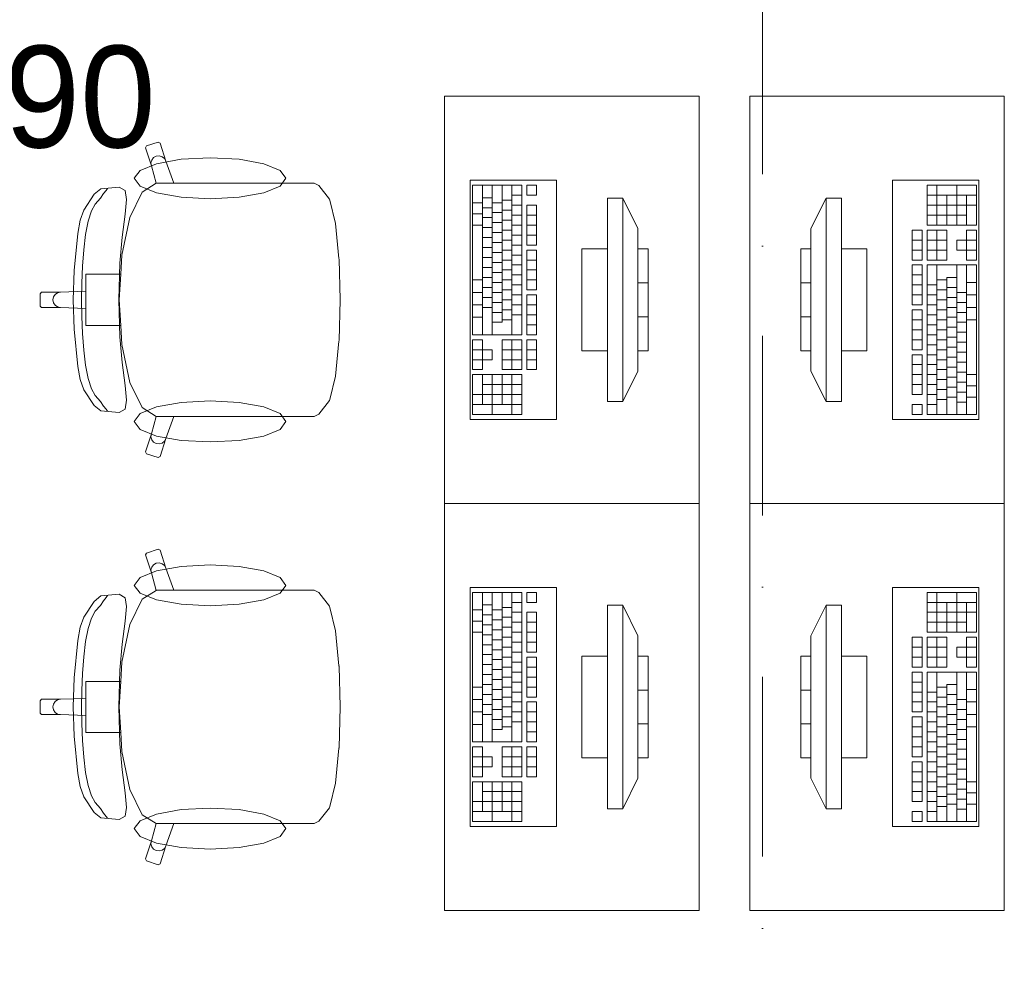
# Model space of a CAD drawing. Header units: millimetres. Extents: x -34676 to 172266, y 39940 to 476087.
# Tile 199 of 256: x 42510 to 44446, y 354771 to 356643. Entities that reach past the tile are written whole.
import ezdxf

# ---------------------------------------------------------------- set-up
doc = ezdxf.new("R2010")
doc.units = ezdxf.units.MM
doc.header["$MEASUREMENT"] = 0
doc.linetypes.add('Kropki i Kreski', pattern=[6.702778, 3.527778, -1.763889, 0, -1.411111])
for name, color, linetype in [('#podkład', 252, 'Continuous'), ('Konstrukcja - Siatka mod', 7, 'Continuous'), ('Wnętrze - Umeblowanie', 7, 'Continuous'), ('Znaczniki okien Archicada', 7, 'Continuous')]:
    doc.layers.add(name, color=color, linetype=linetype)
doc.styles.add('MtXpl_Arial3', font='txt', dxfattribs={"height": 0.2})

# ---------------------------------------------------------------- blocks, each defined once
blk = doc.blocks.new('kjghgg')
at = {"layer": 'Konstrukcja - Siatka mod', "color": 252, "linetype": 'Kropki i Kreski', "lineweight": 13, "ltscale": 100}
blk.add_line((-100415.8, 468219.5), (-100415.8, 485184.3), dxfattribs=at)
at = {"layer": 'Wnętrze - Umeblowanie', "color": 252, "linetype": 'Continuous', "lineweight": 13, "ltscale": 100}
for p, q in [((-100540.4, 481780.1), (-101040.4, 481780.1)), ((-101040.4, 481780.1), (-101040.4, 480980.1)), ((-100540.4, 480980.1), (-100540.4, 481780.1)), ((-100440.4, 480980.1), (-100440.4, 481780.1)), ((-100440.4, 481780.1), (-99940.4, 481780.1)), ((-99940.4, 481780.1), (-99940.4, 480980.1)), ((-101603.5, 481690.1), (-101626.3, 481682.6)), ((-101599.8, 481688.2), (-101603.5, 481690.1)), ((-101588.4, 481652.8), (-101599.8, 481688.2)), ((-101626.3, 481682.6), (-101628.2, 481678.8)), ((-101628.2, 481678.8), (-101616.8, 481643.4)), ((-101606.7, 481647.6), (-101639, 481634.5)), ((-101615.9, 481654.9), (-101617.5, 481649.3)), ((-101617.5, 481649.3), (-101616.8, 481643.4)), ((-101612.3, 481659.6), (-101615.9, 481654.9)), ((-101607.2, 481662.5), (-101612.3, 481659.6)), ((-101601.4, 481663.1), (-101607.2, 481662.5)), ((-101558.4, 481656.3), (-101606.7, 481647.6)), ((-101595.8, 481661.5), (-101601.4, 481663.1)), ((-101591.2, 481657.9), (-101595.8, 481661.5)), ((-101588.4, 481652.8), (-101591.2, 481657.9)), ((-101572.7, 481609.4), (-101588.4, 481652.8)), ((-101501.3, 481659.4), (-101558.4, 481656.3)), ((-101444.3, 481656.3), (-101501.3, 481659.4)), ((-101396, 481647.6), (-101444.3, 481656.3)), ((-101363.7, 481634.5), (-101396, 481647.6)), ((-101639, 481634.5), (-101650.4, 481619.1)), ((-101616.8, 481643.4), (-101607.1, 481609.3)), ((-101352.3, 481619.1), (-101363.7, 481634.5)), ((-101650.4, 481619.1), (-101639, 481603.7)), ((-101607.1, 481609.3), (-101635, 481591.9)), ((-101606.9, 481609.4), (-101607.1, 481609.3)), ((-101606.9, 481609.4), (-101572.7, 481609.4)), ((-101363.6, 481609.4), (-101572.7, 481609.4)), ((-101363.7, 481603.7), (-101352.3, 481619.1)), ((-101327.5, 481609.4), (-101363.6, 481609.4)), ((-101296.5, 481609.4), (-101327.5, 481609.4)), ((-101287.9, 481604.8), (-101296.5, 481609.4)), ((-100820.4, 481615.1), (-100990.4, 481615.1)), ((-100990.4, 481615.1), (-100990.4, 481145.1)), ((-100820.4, 481145.1), (-100820.4, 481615.1)), ((-99990.4, 481615.1), (-100160.4, 481615.1)), ((-100160.4, 481615.1), (-100160.4, 481145.1)), ((-99990.4, 481145.1), (-99990.4, 481615.1)), ((-101716.2, 481598.2), (-101729.4, 481587.7)), ((-101716.9, 481579.8), (-101710.8, 481588.9)), ((-101680.1, 481601.5), (-101716.2, 481598.2)), ((-101710.8, 481588.9), (-101705.6, 481595.1)), ((-101705.6, 481595.1), (-101703, 481598.9)), ((-101668.5, 481594.8), (-101680.1, 481601.5)), ((-101665.5, 481577.6), (-101668.5, 481594.8)), ((-101635, 481591.9), (-101658.8, 481542.2)), ((-101639, 481603.7), (-101606.7, 481590.7)), ((-101606.7, 481590.7), (-101558.4, 481581.9)), ((-101444.3, 481581.9), (-101396, 481590.7)), ((-101396, 481590.7), (-101363.7, 481603.7)), ((-101266.7, 481578), (-101287.9, 481604.8)), ((-100985.6, 481605.3), (-100985.6, 481311.6)), ((-100888.6, 481605.3), (-100985.6, 481605.3)), ((-100966.2, 481605.3), (-100966.2, 481311.6)), ((-100946.8, 481605.3), (-100946.8, 481311.6)), ((-100927.4, 481605.3), (-100927.4, 481336)), ((-100908, 481605.3), (-100908, 481311.6)), ((-100888.6, 481311.6), (-100888.6, 481605.3)), ((-100878.9, 481605.3), (-100878.9, 481585.7)), ((-100859.5, 481605.3), (-100878.9, 481605.3)), ((-100859.5, 481585.7), (-100859.5, 481605.3)), ((-99995.3, 481605.3), (-100092.2, 481605.3)), ((-100092.2, 481605.3), (-100092.2, 481527)), ((-100072.8, 481527), (-100072.8, 481605.3)), ((-100034, 481527), (-100034, 481605.3)), ((-99995.3, 481527), (-99995.3, 481605.3)), ((-101729.4, 481587.7), (-101749.4, 481556.6)), ((-101727, 481568.1), (-101716.9, 481579.8)), ((-101668.1, 481548.7), (-101665.5, 481577.6)), ((-101558.4, 481581.9), (-101501.3, 481578.9)), ((-101501.3, 481578.9), (-101444.3, 481581.9)), ((-101265.8, 481575.9), (-101266.7, 481578)), ((-101255.1, 481530), (-101265.8, 481575.9)), ((-100985.6, 481571), (-100966.2, 481571)), ((-100966.2, 481580.8), (-100946.8, 481580.8)), ((-100946.8, 481571), (-100927.4, 481571)), ((-100927.4, 481575.9), (-100908, 481575.9)), ((-100908, 481585.7), (-100888.6, 481585.7)), ((-100878.9, 481585.7), (-100859.5, 481585.7)), ((-100720.4, 481580.1), (-100720.4, 481180.1)), ((-100690.4, 481580.1), (-100720.4, 481580.1)), ((-100690.4, 481180.1), (-100690.4, 481580.1)), ((-100690.4, 481580.1), (-100660.4, 481520.1)), ((-100290.4, 481580.1), (-100320.4, 481520.1)), ((-100260.4, 481580.1), (-100290.4, 481580.1)), ((-100290.4, 481580.1), (-100290.4, 481180.1)), ((-100260.4, 481180.1), (-100260.4, 481580.1)), ((-99995.3, 481585.7), (-100092.2, 481585.7)), ((-100053.4, 481527), (-100053.4, 481585.7)), ((-100014.6, 481527), (-100014.6, 481585.7)), ((-101749.4, 481556.6), (-101756.7, 481536.7)), ((-101740.9, 481534.6), (-101734.7, 481554.9)), ((-101734.7, 481554.9), (-101727, 481568.1)), ((-100966.2, 481561.3), (-100946.8, 481561.3)), ((-100946.8, 481551.5), (-100927.4, 481551.5)), ((-100927.4, 481556.4), (-100908, 481556.4)), ((-100908, 481566.2), (-100888.6, 481566.2)), ((-100878.9, 481566.2), (-100878.9, 481487.8)), ((-100859.5, 481566.2), (-100878.9, 481566.2)), ((-100859.5, 481487.8), (-100859.5, 481566.2)), ((-99995.3, 481566.2), (-100092.2, 481566.2)), ((-101756.7, 481536.7), (-101761.5, 481510.8)), ((-101745.9, 481508.6), (-101740.9, 481534.6)), ((-101658.8, 481542.2), (-101674.7, 481467.9)), ((-101673.9, 481503.3), (-101668.1, 481548.7)), ((-100985.6, 481549), (-100966.2, 481549)), ((-100966.2, 481541.7), (-100946.8, 481541.7)), ((-100946.8, 481531.9), (-100927.4, 481531.9)), ((-100927.4, 481536.8), (-100908, 481536.8)), ((-100908, 481546.6), (-100888.6, 481546.6)), ((-100878.9, 481546.6), (-100859.5, 481546.6)), ((-100014.6, 481546.6), (-100092.2, 481546.6)), ((-101248, 481461.2), (-101255.1, 481530)), ((-100985.6, 481527), (-100966.2, 481527)), ((-100966.2, 481522.1), (-100946.8, 481522.1)), ((-100946.8, 481512.3), (-100927.4, 481512.3)), ((-100927.4, 481517.2), (-100908, 481517.2)), ((-100908, 481527), (-100888.6, 481527)), ((-100878.9, 481527), (-100859.5, 481527)), ((-100660.4, 481520.1), (-100660.4, 481240.1)), ((-100320.4, 481240.1), (-100320.4, 481520.1)), ((-100101.9, 481517.2), (-100121.3, 481517.2)), ((-100121.3, 481517.2), (-100121.3, 481458.4)), ((-100101.9, 481458.4), (-100101.9, 481517.2)), ((-100092.2, 481527), (-99995.3, 481527)), ((-100053.4, 481517.2), (-100092.2, 481517.2)), ((-100092.2, 481517.2), (-100092.2, 481458.4)), ((-100072.8, 481458.4), (-100072.8, 481517.2)), ((-100053.4, 481458.4), (-100053.4, 481517.2)), ((-99995.3, 481517.2), (-100014.6, 481517.2)), ((-100014.6, 481517.2), (-100014.6, 481497.6)), ((-99995.3, 481458.4), (-99995.3, 481517.2)), ((-101761.5, 481510.8), (-101768.5, 481437.6)), ((-101749.6, 481478.7), (-101745.9, 481508.6)), ((-101678.6, 481452.4), (-101673.9, 481503.3)), ((-100966.2, 481502.5), (-100946.8, 481502.5)), ((-100946.8, 481492.7), (-100927.4, 481492.7)), ((-100927.4, 481497.6), (-100908, 481497.6)), ((-100908, 481507.4), (-100888.6, 481507.4)), ((-100878.9, 481507.4), (-100859.5, 481507.4)), ((-100101.9, 481497.6), (-100121.3, 481497.6)), ((-100053.4, 481497.6), (-100092.2, 481497.6)), ((-100014.6, 481497.6), (-100034, 481497.6)), ((-100034, 481497.6), (-100034, 481478)), ((-99995.3, 481497.6), (-100014.6, 481497.6)), ((-100014.6, 481478), (-100014.6, 481497.6)), ((-101752.1, 481446.2), (-101749.6, 481478.7)), ((-100966.2, 481482.9), (-100946.8, 481482.9)), ((-100946.8, 481473.1), (-100927.4, 481473.1)), ((-100927.4, 481478), (-100908, 481478)), ((-100908, 481487.8), (-100888.6, 481487.8)), ((-100878.9, 481487.8), (-100859.5, 481487.8)), ((-100878.9, 481478), (-100878.9, 481399.7)), ((-100859.5, 481478), (-100878.9, 481478)), ((-100859.5, 481399.7), (-100859.5, 481478)), ((-100770.4, 481480.1), (-100770.4, 481280.1)), ((-100720.4, 481480.1), (-100770.4, 481480.1)), ((-100720.4, 481280.1), (-100720.4, 481480.1)), ((-100660.4, 481480.1), (-100660.4, 481280.1)), ((-100640.4, 481480.1), (-100660.4, 481480.1)), ((-100640.4, 481280.1), (-100640.4, 481480.1)), ((-100320.4, 481480.1), (-100340.4, 481480.1)), ((-100340.4, 481480.1), (-100340.4, 481280.1)), ((-100320.4, 481280.1), (-100320.4, 481480.1)), ((-100210.4, 481480.1), (-100260.4, 481480.1)), ((-100260.4, 481480.1), (-100260.4, 481280.1)), ((-100210.4, 481280.1), (-100210.4, 481480.1)), ((-100101.9, 481478), (-100121.3, 481478)), ((-100053.4, 481478), (-100092.2, 481478)), ((-100034, 481478), (-100014.6, 481478)), ((-100014.6, 481478), (-100014.6, 481458.4)), ((-99995.3, 481478), (-100014.6, 481478)), ((-101674.7, 481467.9), (-101677, 481430.4)), ((-101247.9, 481460.1), (-101248, 481461.2)), ((-101245.4, 481380.1), (-101247.9, 481460.1)), ((-100966.2, 481463.3), (-100946.8, 481463.3)), ((-100946.8, 481453.5), (-100927.4, 481453.5)), ((-100927.4, 481458.4), (-100908, 481458.4)), ((-100908, 481468.2), (-100888.6, 481468.2)), ((-100878.9, 481458.4), (-100859.5, 481458.4)), ((-100121.3, 481458.4), (-100101.9, 481458.4)), ((-100092.2, 481458.4), (-100053.4, 481458.4)), ((-100014.6, 481458.4), (-99995.3, 481458.4)), ((-101768.5, 481437.6), (-101770.6, 481380.1)), ((-101753.6, 481412.8), (-101752.1, 481446.2)), ((-101680.9, 481380.1), (-101678.6, 481452.4)), ((-100966.2, 481443.8), (-100946.8, 481443.8)), ((-100946.8, 481434), (-100927.4, 481434)), ((-100927.4, 481438.9), (-100908, 481438.9)), ((-100908, 481448.7), (-100888.6, 481448.7)), ((-100878.9, 481438.9), (-100859.5, 481438.9)), ((-100101.9, 481448.7), (-100121.3, 481448.7)), ((-100121.3, 481448.7), (-100121.3, 481370.3)), ((-100101.9, 481370.3), (-100101.9, 481448.7)), ((-99995.3, 481448.7), (-100092.2, 481448.7)), ((-100092.2, 481448.7), (-100092.2, 481154.9)), ((-100072.8, 481154.9), (-100072.8, 481448.7)), ((-100034, 481154.9), (-100034, 481448.7)), ((-100014.6, 481154.9), (-100014.6, 481448.7)), ((-99995.3, 481154.9), (-99995.3, 481448.7)), ((-101715.7, 481430.4), (-101745.7, 481430.4)), ((-101745.7, 481430.4), (-101745.7, 481397)), ((-101677, 481430.4), (-101715.7, 481430.4)), ((-101677, 481430.4), (-101680.2, 481380.1)), ((-100985.6, 481419.3), (-100966.2, 481419.3)), ((-100966.2, 481424.2), (-100946.8, 481424.2)), ((-100927.4, 481419.3), (-100908, 481419.3)), ((-100908, 481429.1), (-100888.6, 481429.1)), ((-100878.9, 481419.3), (-100859.5, 481419.3)), ((-100101.9, 481429.1), (-100121.3, 481429.1)), ((-100053.4, 481419.3), (-100072.8, 481419.3)), ((-100053.4, 481154.9), (-100053.4, 481424.2)), ((-100034, 481424.2), (-100053.4, 481424.2)), ((-101745.7, 481397), (-101795.5, 481395.2)), ((-101754, 481380.1), (-101753.6, 481412.8)), ((-101745.7, 481397), (-101745.7, 481380.1)), ((-100966.2, 481404.6), (-100946.8, 481404.6)), ((-100946.8, 481414.4), (-100927.4, 481414.4)), ((-100927.4, 481399.7), (-100908, 481399.7)), ((-100908, 481409.5), (-100888.6, 481409.5)), ((-100878.9, 481399.7), (-100859.5, 481399.7)), ((-100660.4, 481413.4), (-100640.4, 481413.4)), ((-100320.4, 481413.4), (-100340.4, 481413.4)), ((-100101.9, 481409.5), (-100121.3, 481409.5)), ((-100072.8, 481409.5), (-100092.2, 481409.5)), ((-100053.4, 481399.7), (-100072.8, 481399.7)), ((-100034, 481404.6), (-100053.4, 481404.6)), ((-99995.3, 481414.4), (-100014.6, 481414.4)), ((-101832.4, 481395.2), (-101835.4, 481392.2)), ((-101835.4, 481392.2), (-101835.4, 481380.1)), ((-101835.4, 481368), (-101835.4, 481380.1)), ((-101795.5, 481395.2), (-101832.4, 481395.2)), ((-101809.3, 481385.9), (-101810.5, 481380.1)), ((-101809.3, 481374.3), (-101810.5, 481380.1)), ((-101806.1, 481390.8), (-101809.3, 481385.9)), ((-101801.2, 481394.1), (-101806.1, 481390.8)), ((-101795.5, 481395.2), (-101801.2, 481394.1)), ((-101768.5, 481322.6), (-101770.6, 481380.1)), ((-101754, 481380.1), (-101753.6, 481347.4)), ((-101745.7, 481363.2), (-101745.7, 481380.1)), ((-101680.9, 481380.1), (-101678.6, 481307.8)), ((-101677, 481329.8), (-101680.2, 481380.1)), ((-101245.4, 481380.1), (-101247.9, 481300.1)), ((-100985.6, 481394.8), (-100966.2, 481394.8)), ((-100966.2, 481385), (-100946.8, 481385)), ((-100946.8, 481394.8), (-100927.4, 481394.8)), ((-100927.4, 481380.1), (-100908, 481380.1)), ((-100908, 481389.9), (-100888.6, 481389.9)), ((-100878.9, 481389.9), (-100878.9, 481311.6)), ((-100859.5, 481389.9), (-100878.9, 481389.9)), ((-100859.5, 481311.6), (-100859.5, 481389.9)), ((-100101.9, 481389.9), (-100121.3, 481389.9)), ((-100072.8, 481389.9), (-100092.2, 481389.9)), ((-100053.4, 481380.1), (-100072.8, 481380.1)), ((-100034, 481385), (-100053.4, 481385)), ((-100014.6, 481394.8), (-100034, 481394.8)), ((-99995.3, 481389.9), (-100014.6, 481389.9)), ((-101832.4, 481365), (-101835.4, 481368)), ((-101795.5, 481365), (-101832.4, 481365)), ((-101806.1, 481369.4), (-101809.3, 481374.3)), ((-101801.2, 481366.2), (-101806.1, 481369.4)), ((-101795.5, 481365), (-101801.2, 481366.2)), ((-101745.7, 481363.2), (-101795.5, 481365)), ((-101745.7, 481329.8), (-101745.7, 481363.2)), ((-100985.6, 481370.3), (-100966.2, 481370.3)), ((-100966.2, 481365.4), (-100946.8, 481365.4)), ((-100946.8, 481375.2), (-100927.4, 481375.2)), ((-100927.4, 481360.5), (-100908, 481360.5)), ((-100908, 481370.3), (-100888.6, 481370.3)), ((-100878.9, 481370.3), (-100859.5, 481370.3)), ((-100121.3, 481370.3), (-100101.9, 481370.3)), ((-100101.9, 481360.5), (-100121.3, 481360.5)), ((-100121.3, 481360.5), (-100121.3, 481282.2)), ((-100101.9, 481282.2), (-100101.9, 481360.5)), ((-100072.8, 481370.3), (-100092.2, 481370.3)), ((-100053.4, 481360.5), (-100072.8, 481360.5)), ((-100034, 481365.4), (-100053.4, 481365.4)), ((-100014.6, 481375.2), (-100034, 481375.2)), ((-99995.3, 481365.4), (-100014.6, 481365.4)), ((-101753.6, 481347.4), (-101752.1, 481314)), ((-100985.6, 481345.8), (-100966.2, 481345.8)), ((-100946.8, 481355.6), (-100927.4, 481355.6)), ((-100927.4, 481340.9), (-100908, 481340.9)), ((-100908, 481350.7), (-100888.6, 481350.7)), ((-100878.9, 481350.7), (-100859.5, 481350.7)), ((-100660.4, 481346.8), (-100640.4, 481346.8)), ((-100320.4, 481346.8), (-100340.4, 481346.8)), ((-100101.9, 481340.9), (-100121.3, 481340.9)), ((-100072.8, 481350.7), (-100092.2, 481350.7)), ((-100053.4, 481340.9), (-100072.8, 481340.9)), ((-100034, 481345.8), (-100053.4, 481345.8)), ((-100014.6, 481355.6), (-100034, 481355.6)), ((-99995.3, 481340.9), (-100014.6, 481340.9)), ((-101761.5, 481249.4), (-101768.5, 481322.6)), ((-101715.7, 481329.8), (-101745.7, 481329.8)), ((-101677, 481329.8), (-101715.7, 481329.8)), ((-101674.7, 481292.4), (-101677, 481329.8)), ((-100946.8, 481336), (-100927.4, 481336)), ((-100878.9, 481331.2), (-100859.5, 481331.2)), ((-100101.9, 481321.4), (-100121.3, 481321.4)), ((-100072.8, 481331.2), (-100092.2, 481331.2)), ((-100053.4, 481321.4), (-100072.8, 481321.4)), ((-100034, 481326.3), (-100053.4, 481326.3)), ((-100014.6, 481336), (-100034, 481336)), ((-101752.1, 481314), (-101749.6, 481281.6)), ((-101678.6, 481307.8), (-101673.9, 481256.9)), ((-101248, 481299), (-101255.1, 481230.3)), ((-101247.9, 481300.1), (-101248, 481299)), ((-100985.6, 481311.6), (-100888.6, 481311.6)), ((-100985.6, 481301.8), (-100985.6, 481243)), ((-100966.2, 481301.8), (-100985.6, 481301.8)), ((-100966.2, 481282.2), (-100966.2, 481301.8)), ((-100927.4, 481301.8), (-100927.4, 481243)), ((-100888.6, 481301.8), (-100927.4, 481301.8)), ((-100908, 481301.8), (-100908, 481243)), ((-100888.6, 481243), (-100888.6, 481301.8)), ((-100878.9, 481311.6), (-100859.5, 481311.6)), ((-100878.9, 481301.8), (-100878.9, 481243)), ((-100859.5, 481301.8), (-100878.9, 481301.8)), ((-100859.5, 481243), (-100859.5, 481301.8)), ((-100101.9, 481301.8), (-100121.3, 481301.8)), ((-100072.8, 481311.6), (-100092.2, 481311.6)), ((-100053.4, 481301.8), (-100072.8, 481301.8)), ((-100034, 481306.7), (-100053.4, 481306.7)), ((-100014.6, 481316.5), (-100034, 481316.5)), ((-101749.6, 481281.6), (-101745.9, 481251.6)), ((-101658.8, 481218), (-101674.7, 481292.4)), ((-100985.6, 481282.2), (-100966.2, 481282.2)), ((-100946.8, 481282.2), (-100966.2, 481282.2)), ((-100966.2, 481282.2), (-100966.2, 481262.6)), ((-100946.8, 481262.6), (-100946.8, 481282.2)), ((-100927.4, 481282.2), (-100888.6, 481282.2)), ((-100878.9, 481282.2), (-100859.5, 481282.2)), ((-100770.4, 481280.1), (-100720.4, 481280.1)), ((-100660.4, 481280.1), (-100640.4, 481280.1)), ((-100340.4, 481280.1), (-100320.4, 481280.1)), ((-100260.4, 481280.1), (-100210.4, 481280.1)), ((-100121.3, 481282.2), (-100101.9, 481282.2)), ((-100072.8, 481292), (-100092.2, 481292)), ((-100053.4, 481282.2), (-100072.8, 481282.2)), ((-100034, 481287.1), (-100053.4, 481287.1)), ((-100014.6, 481296.9), (-100034, 481296.9)), ((-100985.6, 481262.6), (-100966.2, 481262.6)), ((-100966.2, 481243), (-100966.2, 481262.6)), ((-100966.2, 481262.6), (-100946.8, 481262.6)), ((-100927.4, 481262.6), (-100888.6, 481262.6)), ((-100878.9, 481262.6), (-100859.5, 481262.6)), ((-100101.9, 481272.4), (-100121.3, 481272.4)), ((-100121.3, 481272.4), (-100121.3, 481194.1)), ((-100101.9, 481194.1), (-100101.9, 481272.4)), ((-100072.8, 481272.4), (-100092.2, 481272.4)), ((-100053.4, 481262.6), (-100072.8, 481262.6)), ((-100034, 481267.5), (-100053.4, 481267.5)), ((-100014.6, 481277.3), (-100034, 481277.3)), ((-101756.7, 481223.5), (-101761.5, 481249.4)), ((-101745.9, 481251.6), (-101740.9, 481225.6)), ((-101673.9, 481256.9), (-101668.1, 481211.6)), ((-100985.6, 481243), (-100966.2, 481243)), ((-100927.4, 481243), (-100888.6, 481243)), ((-100878.9, 481243), (-100859.5, 481243)), ((-100101.9, 481252.8), (-100121.3, 481252.8)), ((-100072.8, 481252.8), (-100092.2, 481252.8)), ((-100053.4, 481243), (-100072.8, 481243)), ((-100034, 481247.9), (-100053.4, 481247.9)), ((-100014.6, 481257.7), (-100034, 481257.7)), ((-101749.4, 481203.6), (-101756.7, 481223.5)), ((-101740.9, 481225.6), (-101734.7, 481205.3)), ((-101255.1, 481230.3), (-101265.8, 481184.3)), ((-100985.6, 481233.2), (-100985.6, 481154.9)), ((-100888.6, 481233.2), (-100985.6, 481233.2)), ((-100966.2, 481233.2), (-100966.2, 481174.5)), ((-100946.8, 481233.2), (-100946.8, 481154.9)), ((-100927.4, 481233.2), (-100927.4, 481174.5)), ((-100908, 481233.2), (-100908, 481154.9)), ((-100888.6, 481154.9), (-100888.6, 481233.2)), ((-100690.4, 481180.1), (-100660.4, 481240.1)), ((-100290.4, 481180.1), (-100320.4, 481240.1)), ((-100101.9, 481233.2), (-100121.3, 481233.2)), ((-100072.8, 481233.2), (-100092.2, 481233.2)), ((-100053.4, 481223.4), (-100072.8, 481223.4)), ((-100034, 481228.3), (-100053.4, 481228.3)), ((-100014.6, 481238.1), (-100034, 481238.1)), ((-99995.3, 481233.2), (-100014.6, 481233.2)), ((-101729.4, 481172.6), (-101749.4, 481203.6)), ((-101734.7, 481205.3), (-101727, 481192.1)), ((-101668.1, 481211.6), (-101665.5, 481182.7)), ((-101635, 481168.3), (-101658.8, 481218)), ((-100966.2, 481213.7), (-100888.6, 481213.7)), ((-100101.9, 481213.7), (-100121.3, 481213.7)), ((-100072.8, 481213.7), (-100092.2, 481213.7)), ((-100053.4, 481203.9), (-100072.8, 481203.9)), ((-100034, 481208.8), (-100053.4, 481208.8)), ((-100014.6, 481218.5), (-100034, 481218.5)), ((-99995.3, 481211.2), (-100014.6, 481211.2)), ((-101727, 481192.1), (-101716.9, 481180.4)), ((-101665.5, 481182.7), (-101668.5, 481165.4)), ((-101265.8, 481184.3), (-101266.7, 481182.2)), ((-100985.6, 481194.1), (-100888.6, 481194.1)), ((-100121.3, 481194.1), (-100101.9, 481194.1)), ((-100072.8, 481194.1), (-100092.2, 481194.1)), ((-100053.4, 481184.3), (-100072.8, 481184.3)), ((-100034, 481189.2), (-100053.4, 481189.2)), ((-100014.6, 481199), (-100034, 481199)), ((-99995.3, 481189.2), (-100014.6, 481189.2)), ((-101716.2, 481162), (-101729.4, 481172.6)), ((-101716.9, 481180.4), (-101710.8, 481171.4)), ((-101710.8, 481171.4), (-101705.6, 481165.1)), ((-101705.6, 481165.1), (-101703, 481161.3)), ((-101668.5, 481165.4), (-101680.1, 481158.7)), ((-101639, 481156.5), (-101606.7, 481169.6)), ((-101607.1, 481151), (-101635, 481168.3)), ((-101606.7, 481169.6), (-101558.4, 481178.3)), ((-101558.4, 481178.3), (-101501.3, 481181.4)), ((-101501.3, 481181.4), (-101444.3, 481178.3)), ((-101444.3, 481178.3), (-101396, 481169.6)), ((-101396, 481169.6), (-101363.7, 481156.5)), ((-101266.7, 481182.2), (-101287.9, 481155.4)), ((-100985.6, 481174.5), (-100888.6, 481174.5)), ((-100720.4, 481180.1), (-100690.4, 481180.1)), ((-100290.4, 481180.1), (-100260.4, 481180.1)), ((-100101.9, 481174.5), (-100121.3, 481174.5)), ((-100121.3, 481174.5), (-100121.3, 481154.9)), ((-100101.9, 481154.9), (-100101.9, 481174.5)), ((-100072.8, 481174.5), (-100092.2, 481174.5)), ((-100014.6, 481179.4), (-100034, 481179.4)), ((-101680.1, 481158.7), (-101716.2, 481162)), ((-101650.4, 481141.1), (-101639, 481156.5)), ((-101616.8, 481116.8), (-101607.1, 481151)), ((-101606.9, 481150.8), (-101607.1, 481151)), ((-101606.9, 481150.8), (-101572.7, 481150.8)), ((-101572.7, 481150.8), (-101588.4, 481107.5)), ((-101363.6, 481150.8), (-101572.7, 481150.8)), ((-101363.7, 481156.5), (-101352.3, 481141.1)), ((-101327.5, 481150.8), (-101363.6, 481150.8)), ((-101296.5, 481150.8), (-101327.5, 481150.8)), ((-101287.9, 481155.4), (-101296.5, 481150.8)), ((-100990.4, 481145.1), (-100820.4, 481145.1)), ((-100985.6, 481154.9), (-100888.6, 481154.9)), ((-100160.4, 481145.1), (-99990.4, 481145.1)), ((-100121.3, 481154.9), (-100101.9, 481154.9)), ((-100092.2, 481154.9), (-99995.3, 481154.9)), ((-101639, 481125.7), (-101650.4, 481141.1)), ((-101606.7, 481112.6), (-101639, 481125.7)), ((-101363.7, 481125.7), (-101396, 481112.6)), ((-101352.3, 481141.1), (-101363.7, 481125.7)), ((-101628.2, 481081.4), (-101616.8, 481116.8)), ((-101617.5, 481110.9), (-101616.8, 481116.8)), ((-101615.9, 481105.3), (-101617.5, 481110.9)), ((-101612.3, 481100.6), (-101615.9, 481105.3)), ((-101558.4, 481103.9), (-101606.7, 481112.6)), ((-101588.4, 481107.5), (-101599.8, 481072.1)), ((-101588.4, 481107.5), (-101591.2, 481102.3)), ((-101396, 481112.6), (-101444.3, 481103.9)), ((-101607.2, 481097.8), (-101612.3, 481100.6)), ((-101601.4, 481097.1), (-101607.2, 481097.8)), ((-101595.8, 481098.7), (-101601.4, 481097.1)), ((-101591.2, 481102.3), (-101595.8, 481098.7)), ((-101501.3, 481100.9), (-101558.4, 481103.9)), ((-101444.3, 481103.9), (-101501.3, 481100.9)), ((-101626.3, 481077.6), (-101628.2, 481081.4)), ((-101603.5, 481070.1), (-101626.3, 481077.6)), ((-101599.8, 481072.1), (-101603.5, 481070.1)), ((-100540.4, 480980.1), (-101040.4, 480980.1)), ((-101040.4, 480980.1), (-101040.4, 480180.1)), ((-101040.4, 480980.1), (-100540.4, 480980.1)), ((-100540.4, 480180.1), (-100540.4, 480980.1)), ((-100440.4, 480180.1), (-100440.4, 480980.1)), ((-100440.4, 480980.1), (-99940.4, 480980.1)), ((-99940.4, 480980.1), (-100440.4, 480980.1)), ((-99940.4, 480980.1), (-99940.4, 480180.1)), ((-101626.3, 480882.6), (-101628.2, 480878.8)), ((-101628.2, 480878.8), (-101616.8, 480843.4)), ((-101603.5, 480890.1), (-101626.3, 480882.6)), ((-101599.8, 480888.2), (-101603.5, 480890.1)), ((-101588.4, 480852.8), (-101599.8, 480888.2)), ((-101615.9, 480854.9), (-101617.5, 480849.3)), ((-101612.3, 480859.6), (-101615.9, 480854.9)), ((-101607.2, 480862.5), (-101612.3, 480859.6)), ((-101601.4, 480863.1), (-101607.2, 480862.5)), ((-101558.4, 480856.3), (-101606.7, 480847.6)), ((-101595.8, 480861.5), (-101601.4, 480863.1)), ((-101591.2, 480857.9), (-101595.8, 480861.5)), ((-101588.4, 480852.8), (-101591.2, 480857.9)), ((-101501.3, 480859.4), (-101558.4, 480856.3)), ((-101444.3, 480856.3), (-101501.3, 480859.4)), ((-101396, 480847.6), (-101444.3, 480856.3)), ((-101639, 480834.5), (-101650.4, 480819.1)), ((-101606.7, 480847.6), (-101639, 480834.5)), ((-101617.5, 480849.3), (-101616.8, 480843.4)), ((-101616.8, 480843.4), (-101607.1, 480809.3)), ((-101572.7, 480809.4), (-101588.4, 480852.8)), ((-101363.7, 480834.5), (-101396, 480847.6)), ((-101352.3, 480819.1), (-101363.7, 480834.5)), ((-101650.4, 480819.1), (-101639, 480803.7)), ((-101363.7, 480803.7), (-101352.3, 480819.1)), ((-100820.4, 480815.1), (-100990.4, 480815.1)), ((-100990.4, 480815.1), (-100990.4, 480345.1)), ((-100820.4, 480345.1), (-100820.4, 480815.1)), ((-99990.4, 480815.1), (-100160.4, 480815.1)), ((-100160.4, 480815.1), (-100160.4, 480345.1)), ((-99990.4, 480345.1), (-99990.4, 480815.1)), ((-101716.2, 480798.2), (-101729.4, 480787.7)), ((-101680.1, 480801.5), (-101716.2, 480798.2)), ((-101705.6, 480795.1), (-101703, 480798.9)), ((-101668.5, 480794.8), (-101680.1, 480801.5)), ((-101639, 480803.7), (-101606.7, 480790.7)), ((-101607.1, 480809.3), (-101635, 480791.9)), ((-101606.9, 480809.4), (-101607.1, 480809.3)), ((-101606.9, 480809.4), (-101572.7, 480809.4)), ((-101363.6, 480809.4), (-101572.7, 480809.4)), ((-101396, 480790.7), (-101363.7, 480803.7)), ((-101327.5, 480809.4), (-101363.6, 480809.4)), ((-101296.5, 480809.4), (-101327.5, 480809.4)), ((-101287.9, 480804.8), (-101296.5, 480809.4)), ((-101266.7, 480778), (-101287.9, 480804.8)), ((-100985.6, 480805.3), (-100985.6, 480511.6)), ((-100888.6, 480805.3), (-100985.6, 480805.3)), ((-100966.2, 480805.3), (-100966.2, 480511.6)), ((-100946.8, 480805.3), (-100946.8, 480511.6)), ((-100927.4, 480805.3), (-100927.4, 480536)), ((-100908, 480805.3), (-100908, 480511.6)), ((-100888.6, 480511.6), (-100888.6, 480805.3)), ((-100878.9, 480805.3), (-100878.9, 480785.7)), ((-100859.5, 480805.3), (-100878.9, 480805.3)), ((-100859.5, 480785.7), (-100859.5, 480805.3)), ((-99995.3, 480805.3), (-100092.2, 480805.3)), ((-100092.2, 480805.3), (-100092.2, 480727)), ((-100072.8, 480727), (-100072.8, 480805.3)), ((-100034, 480727), (-100034, 480805.3)), ((-99995.3, 480727), (-99995.3, 480805.3)), ((-101729.4, 480787.7), (-101749.4, 480756.6)), ((-101727, 480768.1), (-101716.9, 480779.8)), ((-101716.9, 480779.8), (-101710.8, 480788.9)), ((-101710.8, 480788.9), (-101705.6, 480795.1)), ((-101665.5, 480777.6), (-101668.5, 480794.8)), ((-101668.1, 480748.7), (-101665.5, 480777.6)), ((-101635, 480791.9), (-101658.8, 480742.2)), ((-101606.7, 480790.7), (-101558.4, 480781.9)), ((-101558.4, 480781.9), (-101501.3, 480778.9)), ((-101501.3, 480778.9), (-101444.3, 480781.9)), ((-101444.3, 480781.9), (-101396, 480790.7)), ((-101265.8, 480775.9), (-101266.7, 480778)), ((-100966.2, 480780.8), (-100946.8, 480780.8)), ((-100908, 480785.7), (-100888.6, 480785.7)), ((-100878.9, 480785.7), (-100859.5, 480785.7)), ((-100720.4, 480780.1), (-100720.4, 480380.1)), ((-100690.4, 480780.1), (-100720.4, 480780.1)), ((-100690.4, 480380.1), (-100690.4, 480780.1)), ((-100690.4, 480780.1), (-100660.4, 480720.1)), ((-100290.4, 480780.1), (-100320.4, 480720.1)), ((-100260.4, 480780.1), (-100290.4, 480780.1)), ((-100290.4, 480780.1), (-100290.4, 480380.1)), ((-100260.4, 480380.1), (-100260.4, 480780.1)), ((-99995.3, 480785.7), (-100092.2, 480785.7)), ((-100053.4, 480727), (-100053.4, 480785.7)), ((-100014.6, 480727), (-100014.6, 480785.7)), ((-101749.4, 480756.6), (-101756.7, 480736.7)), ((-101734.7, 480754.9), (-101727, 480768.1)), ((-101255.1, 480730), (-101265.8, 480775.9)), ((-100985.6, 480771), (-100966.2, 480771)), ((-100966.2, 480761.3), (-100946.8, 480761.3)), ((-100946.8, 480771), (-100927.4, 480771)), ((-100927.4, 480775.9), (-100908, 480775.9)), ((-100908, 480766.2), (-100888.6, 480766.2)), ((-100878.9, 480766.2), (-100878.9, 480687.8)), ((-100859.5, 480766.2), (-100878.9, 480766.2)), ((-100859.5, 480687.8), (-100859.5, 480766.2)), ((-99995.3, 480766.2), (-100092.2, 480766.2)), ((-101740.9, 480734.6), (-101734.7, 480754.9)), ((-101658.8, 480742.2), (-101674.7, 480667.9)), ((-101673.9, 480703.3), (-101668.1, 480748.7)), ((-100985.6, 480749), (-100966.2, 480749)), ((-100966.2, 480741.7), (-100946.8, 480741.7)), ((-100946.8, 480751.5), (-100927.4, 480751.5)), ((-100927.4, 480756.4), (-100908, 480756.4)), ((-100908, 480746.6), (-100888.6, 480746.6)), ((-100878.9, 480746.6), (-100859.5, 480746.6)), ((-100014.6, 480746.6), (-100092.2, 480746.6)), ((-101756.7, 480736.7), (-101761.5, 480710.8)), ((-101745.9, 480708.6), (-101740.9, 480734.6)), ((-101248, 480661.2), (-101255.1, 480730)), ((-100985.6, 480727), (-100966.2, 480727)), ((-100966.2, 480722.1), (-100946.8, 480722.1)), ((-100946.8, 480731.9), (-100927.4, 480731.9)), ((-100927.4, 480736.8), (-100908, 480736.8)), ((-100908, 480727), (-100888.6, 480727)), ((-100878.9, 480727), (-100859.5, 480727)), ((-100660.4, 480720.1), (-100660.4, 480440.1)), ((-100320.4, 480440.1), (-100320.4, 480720.1)), ((-100092.2, 480727), (-99995.3, 480727)), ((-101761.5, 480710.8), (-101768.5, 480637.6)), ((-101749.6, 480678.7), (-101745.9, 480708.6)), ((-101678.6, 480652.4), (-101673.9, 480703.3)), ((-100966.2, 480702.5), (-100946.8, 480702.5)), ((-100946.8, 480712.3), (-100927.4, 480712.3)), ((-100927.4, 480717.2), (-100908, 480717.2)), ((-100908, 480707.4), (-100888.6, 480707.4)), ((-100878.9, 480707.4), (-100859.5, 480707.4)), ((-100101.9, 480717.2), (-100121.3, 480717.2)), ((-100121.3, 480717.2), (-100121.3, 480658.4)), ((-100101.9, 480658.4), (-100101.9, 480717.2)), ((-100053.4, 480717.2), (-100092.2, 480717.2)), ((-100092.2, 480717.2), (-100092.2, 480658.4)), ((-100072.8, 480658.4), (-100072.8, 480717.2)), ((-100053.4, 480658.4), (-100053.4, 480717.2)), ((-99995.3, 480717.2), (-100014.6, 480717.2)), ((-100014.6, 480717.2), (-100014.6, 480697.6)), ((-99995.3, 480658.4), (-99995.3, 480717.2)), ((-100966.2, 480682.9), (-100946.8, 480682.9)), ((-100946.8, 480692.7), (-100927.4, 480692.7)), ((-100927.4, 480697.6), (-100908, 480697.6)), ((-100908, 480687.8), (-100888.6, 480687.8)), ((-100878.9, 480687.8), (-100859.5, 480687.8)), ((-100770.4, 480680.1), (-100770.4, 480480.1)), ((-100720.4, 480680.1), (-100770.4, 480680.1)), ((-100720.4, 480480.1), (-100720.4, 480680.1)), ((-100660.4, 480680.1), (-100660.4, 480480.1)), ((-100640.4, 480680.1), (-100660.4, 480680.1)), ((-100640.4, 480480.1), (-100640.4, 480680.1)), ((-100320.4, 480680.1), (-100340.4, 480680.1)), ((-100340.4, 480680.1), (-100340.4, 480480.1)), ((-100320.4, 480480.1), (-100320.4, 480680.1)), ((-100210.4, 480680.1), (-100260.4, 480680.1)), ((-100260.4, 480680.1), (-100260.4, 480480.1)), ((-100210.4, 480480.1), (-100210.4, 480680.1)), ((-100101.9, 480697.6), (-100121.3, 480697.6)), ((-100053.4, 480697.6), (-100092.2, 480697.6)), ((-100014.6, 480697.6), (-100034, 480697.6)), ((-100034, 480697.6), (-100034, 480678)), ((-99995.3, 480697.6), (-100014.6, 480697.6)), ((-100014.6, 480678), (-100014.6, 480697.6)), ((-101752.1, 480646.2), (-101749.6, 480678.7)), ((-101674.7, 480667.9), (-101677, 480630.4)), ((-101247.9, 480660.1), (-101248, 480661.2)), ((-101245.4, 480580.1), (-101247.9, 480660.1)), ((-100966.2, 480663.3), (-100946.8, 480663.3)), ((-100946.8, 480673.1), (-100927.4, 480673.1)), ((-100927.4, 480678), (-100908, 480678)), ((-100908, 480668.2), (-100888.6, 480668.2)), ((-100878.9, 480678), (-100878.9, 480599.7)), ((-100859.5, 480678), (-100878.9, 480678)), ((-100859.5, 480599.7), (-100859.5, 480678)), ((-100101.9, 480678), (-100121.3, 480678)), ((-100053.4, 480678), (-100092.2, 480678)), ((-100034, 480678), (-100014.6, 480678)), ((-100014.6, 480678), (-100014.6, 480658.4)), ((-99995.3, 480678), (-100014.6, 480678)), ((-101753.6, 480612.8), (-101752.1, 480646.2)), ((-101680.9, 480580.1), (-101678.6, 480652.4)), ((-100966.2, 480643.8), (-100946.8, 480643.8)), ((-100946.8, 480653.5), (-100927.4, 480653.5)), ((-100927.4, 480658.4), (-100908, 480658.4)), ((-100908, 480648.7), (-100888.6, 480648.7)), ((-100878.9, 480658.4), (-100859.5, 480658.4)), ((-100121.3, 480658.4), (-100101.9, 480658.4)), ((-100101.9, 480648.7), (-100121.3, 480648.7)), ((-100121.3, 480648.7), (-100121.3, 480570.3)), ((-100101.9, 480570.3), (-100101.9, 480648.7)), ((-100092.2, 480658.4), (-100053.4, 480658.4)), ((-99995.3, 480648.7), (-100092.2, 480648.7)), ((-100092.2, 480648.7), (-100092.2, 480354.9)), ((-100072.8, 480354.9), (-100072.8, 480648.7)), ((-100034, 480354.9), (-100034, 480648.7)), ((-100014.6, 480658.4), (-99995.3, 480658.4)), ((-100014.6, 480354.9), (-100014.6, 480648.7)), ((-99995.3, 480354.9), (-99995.3, 480648.7)), ((-101768.5, 480637.6), (-101770.6, 480580.1)), ((-101715.7, 480630.4), (-101745.7, 480630.4)), ((-101745.7, 480630.4), (-101745.7, 480597)), ((-101677, 480630.4), (-101715.7, 480630.4)), ((-101677, 480630.4), (-101680.2, 480580.1)), ((-100966.2, 480624.2), (-100946.8, 480624.2)), ((-100946.8, 480634), (-100927.4, 480634)), ((-100927.4, 480638.9), (-100908, 480638.9)), ((-100908, 480629.1), (-100888.6, 480629.1)), ((-100878.9, 480638.9), (-100859.5, 480638.9)), ((-100101.9, 480629.1), (-100121.3, 480629.1)), ((-100053.4, 480354.9), (-100053.4, 480624.2)), ((-100034, 480624.2), (-100053.4, 480624.2)), ((-101754, 480580.1), (-101753.6, 480612.8)), ((-100985.6, 480619.3), (-100966.2, 480619.3)), ((-100966.2, 480604.6), (-100946.8, 480604.6)), ((-100946.8, 480614.4), (-100927.4, 480614.4)), ((-100927.4, 480619.3), (-100908, 480619.3)), ((-100908, 480609.5), (-100888.6, 480609.5)), ((-100878.9, 480619.3), (-100859.5, 480619.3)), ((-100660.4, 480613.4), (-100640.4, 480613.4)), ((-100320.4, 480613.4), (-100340.4, 480613.4)), ((-100101.9, 480609.5), (-100121.3, 480609.5)), ((-100072.8, 480609.5), (-100092.2, 480609.5)), ((-100053.4, 480619.3), (-100072.8, 480619.3)), ((-100034, 480604.6), (-100053.4, 480604.6)), ((-99995.3, 480614.4), (-100014.6, 480614.4)), ((-101832.4, 480595.2), (-101835.4, 480592.2)), ((-101835.4, 480592.2), (-101835.4, 480580.1)), ((-101795.5, 480595.2), (-101832.4, 480595.2)), ((-101809.3, 480585.9), (-101810.5, 480580.1)), ((-101806.1, 480590.8), (-101809.3, 480585.9)), ((-101801.2, 480594.1), (-101806.1, 480590.8)), ((-101795.5, 480595.2), (-101801.2, 480594.1)), ((-101745.7, 480597), (-101795.5, 480595.2)), ((-101745.7, 480597), (-101745.7, 480580.1)), ((-100985.6, 480594.8), (-100966.2, 480594.8)), ((-100966.2, 480585), (-100946.8, 480585)), ((-100946.8, 480594.8), (-100927.4, 480594.8)), ((-100927.4, 480599.7), (-100908, 480599.7)), ((-100908, 480589.9), (-100888.6, 480589.9)), ((-100878.9, 480599.7), (-100859.5, 480599.7)), ((-100878.9, 480589.9), (-100878.9, 480511.6)), ((-100859.5, 480589.9), (-100878.9, 480589.9)), ((-100859.5, 480511.6), (-100859.5, 480589.9)), ((-100101.9, 480589.9), (-100121.3, 480589.9)), ((-100072.8, 480589.9), (-100092.2, 480589.9)), ((-100053.4, 480599.7), (-100072.8, 480599.7)), ((-100034, 480585), (-100053.4, 480585)), ((-100014.6, 480594.8), (-100034, 480594.8)), ((-99995.3, 480589.9), (-100014.6, 480589.9)), ((-101835.4, 480568), (-101835.4, 480580.1)), ((-101832.4, 480565), (-101835.4, 480568)), ((-101795.5, 480565), (-101832.4, 480565)), ((-101809.3, 480574.3), (-101810.5, 480580.1)), ((-101806.1, 480569.4), (-101809.3, 480574.3)), ((-101801.2, 480566.2), (-101806.1, 480569.4)), ((-101795.5, 480565), (-101801.2, 480566.2)), ((-101745.7, 480563.2), (-101795.5, 480565)), ((-101768.5, 480522.6), (-101770.6, 480580.1)), ((-101754, 480580.1), (-101753.6, 480547.4)), ((-101745.7, 480563.2), (-101745.7, 480580.1)), ((-101745.7, 480529.8), (-101745.7, 480563.2)), ((-101680.9, 480580.1), (-101678.6, 480507.8)), ((-101677, 480529.8), (-101680.2, 480580.1)), ((-101245.4, 480580.1), (-101247.9, 480500.1)), ((-100985.6, 480570.3), (-100966.2, 480570.3)), ((-100966.2, 480565.4), (-100946.8, 480565.4)), ((-100946.8, 480575.2), (-100927.4, 480575.2)), ((-100927.4, 480580.1), (-100908, 480580.1)), ((-100908, 480570.3), (-100888.6, 480570.3)), ((-100878.9, 480570.3), (-100859.5, 480570.3)), ((-100121.3, 480570.3), (-100101.9, 480570.3)), ((-100072.8, 480570.3), (-100092.2, 480570.3)), ((-100053.4, 480580.1), (-100072.8, 480580.1)), ((-100034, 480565.4), (-100053.4, 480565.4)), ((-100014.6, 480575.2), (-100034, 480575.2)), ((-99995.3, 480565.4), (-100014.6, 480565.4)), ((-101753.6, 480547.4), (-101752.1, 480514)), ((-100985.6, 480545.8), (-100966.2, 480545.8)), ((-100946.8, 480555.6), (-100927.4, 480555.6)), ((-100927.4, 480560.5), (-100908, 480560.5)), ((-100908, 480550.7), (-100888.6, 480550.7)), ((-100878.9, 480550.7), (-100859.5, 480550.7)), ((-100660.4, 480546.8), (-100640.4, 480546.8)), ((-100320.4, 480546.8), (-100340.4, 480546.8)), ((-100101.9, 480560.5), (-100121.3, 480560.5)), ((-100121.3, 480560.5), (-100121.3, 480482.2)), ((-100101.9, 480482.2), (-100101.9, 480560.5)), ((-100072.8, 480550.7), (-100092.2, 480550.7)), ((-100053.4, 480560.5), (-100072.8, 480560.5)), ((-100034, 480545.8), (-100053.4, 480545.8)), ((-100014.6, 480555.6), (-100034, 480555.6)), ((-101715.7, 480529.8), (-101745.7, 480529.8)), ((-101677, 480529.8), (-101715.7, 480529.8)), ((-101674.7, 480492.4), (-101677, 480529.8)), ((-100946.8, 480536), (-100927.4, 480536)), ((-100927.4, 480540.9), (-100908, 480540.9)), ((-100878.9, 480531.2), (-100859.5, 480531.2)), ((-100101.9, 480540.9), (-100121.3, 480540.9)), ((-100072.8, 480531.2), (-100092.2, 480531.2)), ((-100053.4, 480540.9), (-100072.8, 480540.9)), ((-100034, 480526.3), (-100053.4, 480526.3)), ((-100014.6, 480536), (-100034, 480536)), ((-99995.3, 480540.9), (-100014.6, 480540.9)), ((-101761.5, 480449.4), (-101768.5, 480522.6)), ((-101752.1, 480514), (-101749.6, 480481.6)), ((-101678.6, 480507.8), (-101673.9, 480456.9)), ((-100985.6, 480511.6), (-100888.6, 480511.6)), ((-100878.9, 480511.6), (-100859.5, 480511.6)), ((-100101.9, 480521.4), (-100121.3, 480521.4)), ((-100072.8, 480511.6), (-100092.2, 480511.6)), ((-100053.4, 480521.4), (-100072.8, 480521.4)), ((-100034, 480506.7), (-100053.4, 480506.7)), ((-100014.6, 480516.5), (-100034, 480516.5)), ((-101658.8, 480418), (-101674.7, 480492.4)), ((-101248, 480499), (-101255.1, 480430.3)), ((-101247.9, 480500.1), (-101248, 480499)), ((-100985.6, 480501.8), (-100985.6, 480443)), ((-100966.2, 480501.8), (-100985.6, 480501.8)), ((-100966.2, 480482.2), (-100966.2, 480501.8)), ((-100927.4, 480501.8), (-100927.4, 480443)), ((-100888.6, 480501.8), (-100927.4, 480501.8)), ((-100908, 480501.8), (-100908, 480443)), ((-100888.6, 480443), (-100888.6, 480501.8)), ((-100878.9, 480501.8), (-100878.9, 480443)), ((-100859.5, 480501.8), (-100878.9, 480501.8)), ((-100859.5, 480443), (-100859.5, 480501.8)), ((-100101.9, 480501.8), (-100121.3, 480501.8)), ((-100072.8, 480492), (-100092.2, 480492)), ((-100053.4, 480501.8), (-100072.8, 480501.8)), ((-100034, 480487.1), (-100053.4, 480487.1)), ((-100014.6, 480496.9), (-100034, 480496.9)), ((-101749.6, 480481.6), (-101745.9, 480451.6)), ((-100985.6, 480482.2), (-100966.2, 480482.2)), ((-100946.8, 480482.2), (-100966.2, 480482.2)), ((-100966.2, 480482.2), (-100966.2, 480462.6)), ((-100946.8, 480462.6), (-100946.8, 480482.2)), ((-100927.4, 480482.2), (-100888.6, 480482.2)), ((-100878.9, 480482.2), (-100859.5, 480482.2)), ((-100770.4, 480480.1), (-100720.4, 480480.1)), ((-100660.4, 480480.1), (-100640.4, 480480.1)), ((-100340.4, 480480.1), (-100320.4, 480480.1)), ((-100260.4, 480480.1), (-100210.4, 480480.1)), ((-100121.3, 480482.2), (-100101.9, 480482.2)), ((-100101.9, 480472.4), (-100121.3, 480472.4)), ((-100121.3, 480472.4), (-100121.3, 480394.1)), ((-100101.9, 480394.1), (-100101.9, 480472.4)), ((-100072.8, 480472.4), (-100092.2, 480472.4)), ((-100053.4, 480482.2), (-100072.8, 480482.2)), ((-100034, 480467.5), (-100053.4, 480467.5)), ((-100014.6, 480477.3), (-100034, 480477.3)), ((-101756.7, 480423.5), (-101761.5, 480449.4)), ((-101745.9, 480451.6), (-101740.9, 480425.6)), ((-101673.9, 480456.9), (-101668.1, 480411.6)), ((-100985.6, 480462.6), (-100966.2, 480462.6)), ((-100966.2, 480443), (-100966.2, 480462.6)), ((-100966.2, 480462.6), (-100946.8, 480462.6)), ((-100927.4, 480462.6), (-100888.6, 480462.6)), ((-100878.9, 480462.6), (-100859.5, 480462.6)), ((-100101.9, 480452.8), (-100121.3, 480452.8)), ((-100072.8, 480452.8), (-100092.2, 480452.8)), ((-100053.4, 480462.6), (-100072.8, 480462.6)), ((-100034, 480447.9), (-100053.4, 480447.9)), ((-100014.6, 480457.7), (-100034, 480457.7)), ((-101255.1, 480430.3), (-101265.8, 480384.3)), ((-100985.6, 480443), (-100966.2, 480443)), ((-100985.6, 480433.2), (-100985.6, 480354.9)), ((-100888.6, 480433.2), (-100985.6, 480433.2)), ((-100966.2, 480433.2), (-100966.2, 480374.5)), ((-100946.8, 480433.2), (-100946.8, 480354.9)), ((-100927.4, 480443), (-100888.6, 480443)), ((-100927.4, 480433.2), (-100927.4, 480374.5)), ((-100908, 480433.2), (-100908, 480354.9)), ((-100888.6, 480354.9), (-100888.6, 480433.2)), ((-100878.9, 480443), (-100859.5, 480443)), ((-100690.4, 480380.1), (-100660.4, 480440.1)), ((-100290.4, 480380.1), (-100320.4, 480440.1)), ((-100101.9, 480433.2), (-100121.3, 480433.2)), ((-100072.8, 480433.2), (-100092.2, 480433.2)), ((-100053.4, 480443), (-100072.8, 480443)), ((-100034, 480428.3), (-100053.4, 480428.3)), ((-100014.6, 480438.1), (-100034, 480438.1)), ((-99995.3, 480433.2), (-100014.6, 480433.2)), ((-101749.4, 480403.6), (-101756.7, 480423.5)), ((-101740.9, 480425.6), (-101734.7, 480405.3)), ((-101668.1, 480411.6), (-101665.5, 480382.7)), ((-101635, 480368.3), (-101658.8, 480418)), ((-100966.2, 480413.7), (-100888.6, 480413.7)), ((-100101.9, 480413.7), (-100121.3, 480413.7)), ((-100072.8, 480413.7), (-100092.2, 480413.7)), ((-100053.4, 480423.4), (-100072.8, 480423.4)), ((-100034, 480408.8), (-100053.4, 480408.8)), ((-100014.6, 480418.5), (-100034, 480418.5)), ((-99995.3, 480411.2), (-100014.6, 480411.2)), ((-101729.4, 480372.6), (-101749.4, 480403.6)), ((-101734.7, 480405.3), (-101727, 480392.1)), ((-101727, 480392.1), (-101716.9, 480380.4)), ((-100985.6, 480394.1), (-100888.6, 480394.1)), ((-100121.3, 480394.1), (-100101.9, 480394.1)), ((-100072.8, 480394.1), (-100092.2, 480394.1)), ((-100053.4, 480403.9), (-100072.8, 480403.9)), ((-100034, 480389.2), (-100053.4, 480389.2)), ((-100014.6, 480399), (-100034, 480399)), ((-99995.3, 480389.2), (-100014.6, 480389.2)), ((-101716.2, 480362), (-101729.4, 480372.6)), ((-101716.9, 480380.4), (-101710.8, 480371.4)), ((-101710.8, 480371.4), (-101705.6, 480365.1)), ((-101665.5, 480382.7), (-101668.5, 480365.4)), ((-101606.7, 480369.6), (-101558.4, 480378.3)), ((-101558.4, 480378.3), (-101501.3, 480381.4)), ((-101501.3, 480381.4), (-101444.3, 480378.3)), ((-101444.3, 480378.3), (-101396, 480369.6)), ((-101266.7, 480382.2), (-101287.9, 480355.4)), ((-101265.8, 480384.3), (-101266.7, 480382.2)), ((-100985.6, 480374.5), (-100888.6, 480374.5)), ((-100720.4, 480380.1), (-100690.4, 480380.1)), ((-100290.4, 480380.1), (-100260.4, 480380.1)), ((-100101.9, 480374.5), (-100121.3, 480374.5)), ((-100121.3, 480374.5), (-100121.3, 480354.9)), ((-100101.9, 480354.9), (-100101.9, 480374.5)), ((-100072.8, 480374.5), (-100092.2, 480374.5)), ((-100053.4, 480384.3), (-100072.8, 480384.3)), ((-100014.6, 480379.4), (-100034, 480379.4)), ((-101680.1, 480358.7), (-101716.2, 480362)), ((-101705.6, 480365.1), (-101703, 480361.3)), ((-101668.5, 480365.4), (-101680.1, 480358.7)), ((-101650.4, 480341.1), (-101639, 480356.5)), ((-101639, 480356.5), (-101606.7, 480369.6)), ((-101607.1, 480351), (-101635, 480368.3)), ((-101616.8, 480316.8), (-101607.1, 480351)), ((-101606.9, 480350.8), (-101607.1, 480351)), ((-101606.9, 480350.8), (-101572.7, 480350.8)), ((-101572.7, 480350.8), (-101588.4, 480307.5)), ((-101363.6, 480350.8), (-101572.7, 480350.8)), ((-101396, 480369.6), (-101363.7, 480356.5)), ((-101363.7, 480356.5), (-101352.3, 480341.1)), ((-101327.5, 480350.8), (-101363.6, 480350.8)), ((-101296.5, 480350.8), (-101327.5, 480350.8)), ((-101287.9, 480355.4), (-101296.5, 480350.8)), ((-100985.6, 480354.9), (-100888.6, 480354.9)), ((-100121.3, 480354.9), (-100101.9, 480354.9)), ((-100092.2, 480354.9), (-99995.3, 480354.9)), ((-101639, 480325.7), (-101650.4, 480341.1)), ((-101352.3, 480341.1), (-101363.7, 480325.7)), ((-100990.4, 480345.1), (-100820.4, 480345.1)), ((-100160.4, 480345.1), (-99990.4, 480345.1)), ((-101606.7, 480312.6), (-101639, 480325.7)), ((-101628.2, 480281.4), (-101616.8, 480316.8)), ((-101617.5, 480310.9), (-101616.8, 480316.8)), ((-101558.4, 480303.9), (-101606.7, 480312.6)), ((-101396, 480312.6), (-101444.3, 480303.9)), ((-101363.7, 480325.7), (-101396, 480312.6)), ((-101615.9, 480305.3), (-101617.5, 480310.9)), ((-101612.3, 480300.6), (-101615.9, 480305.3)), ((-101607.2, 480297.8), (-101612.3, 480300.6)), ((-101601.4, 480297.1), (-101607.2, 480297.8)), ((-101595.8, 480298.7), (-101601.4, 480297.1)), ((-101588.4, 480307.5), (-101599.8, 480272.1)), ((-101591.2, 480302.3), (-101595.8, 480298.7)), ((-101588.4, 480307.5), (-101591.2, 480302.3)), ((-101501.3, 480300.9), (-101558.4, 480303.9)), ((-101444.3, 480303.9), (-101501.3, 480300.9)), ((-101626.3, 480277.6), (-101628.2, 480281.4)), ((-101603.5, 480270.1), (-101626.3, 480277.6)), ((-101599.8, 480272.1), (-101603.5, 480270.1)), ((-101040.4, 480180.1), (-100540.4, 480180.1)), ((-99940.4, 480180.1), (-100440.4, 480180.1))]:
    blk.add_line(p, q, dxfattribs=at)
at = {"layer": 'Znaczniki okien Archicada', "color": 252, "linetype": 'Continuous', "lineweight": 15, "style": 'MtXpl_Arial3'}
blk.add_text('hp 90', height=200, dxfattribs=at).set_placement((-102277.4, 481679.6))

msp = doc.modelspace()

# ---------------------------------------------------------------- block references
at = {"layer": '#podkład'}
msp.add_blockref('kjghgg', (144386, -125287.5), dxfattribs=at)

doc.saveas('drawing.dxf')
